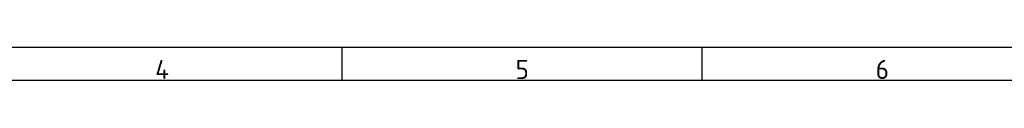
# Paper-space layout 'Layout1' of a CAD drawing. Extents: x 81 to 5357, y 137 to 3739.
# Tile 6 of 12: x 1465 to 2650, y 3699 to 3739. Entities that reach past the tile are written whole.
import ezdxf

# ---------------------------------------------------------------- set-up
doc = ezdxf.new("R2010")
doc.units = 0
doc.header["$LTSCALE"] = 13.000013
doc.layers.get('0').update_dxf_attribs({"linetype": 'CONTINUOUS'})
doc.layers.add('DEFAULT', color=7, linetype='CONTINUOUS')

psp = doc.layouts.get("Layout1")

# ---------------------------------------------------------------- linework, layer by layer
at = {"color": 7, "linetype": 'CONTINUOUS'}
for p, q in [((5357.2, 3738.65), (81.05, 3738.65)), ((1852.89, 3738.65), (1852.89, 3699.28)), ((2286.01, 3738.65), (2286.01, 3699.28))]:
    psp.add_line(p, q, dxfattribs=at)
at = {"layer": 'DEFAULT', "color": 7, "linetype": 'CONTINUOUS'}
psp.add_line((5357.2, 3699.28), (81.05, 3699.28), dxfattribs=at)

# ---------------------------------------------------------------- texts
at = {"char_height": 22.9683, "width": 25.8395, "attachment_point": 8}
for s, insert in [('{\\fSolid Edge ANSI|b0||i0||c0|p34;\\C7;\\H22.96833197;\\W1.;4}', (1636.72, 3700.9)), ('{\\fSolid Edge ANSI|b0||i0||c0|p34;\\C7;\\H22.96833197;\\W1.;5}', (2069.84, 3700.9)), ('{\\fSolid Edge ANSI|b0||i0||c0|p34;\\C7;\\H22.96833197;\\W1.;6}', (2502.96, 3700.9))]:
    psp.add_mtext(s, dxfattribs=dict(at, insert=insert))

doc.saveas('drawing.dxf')
